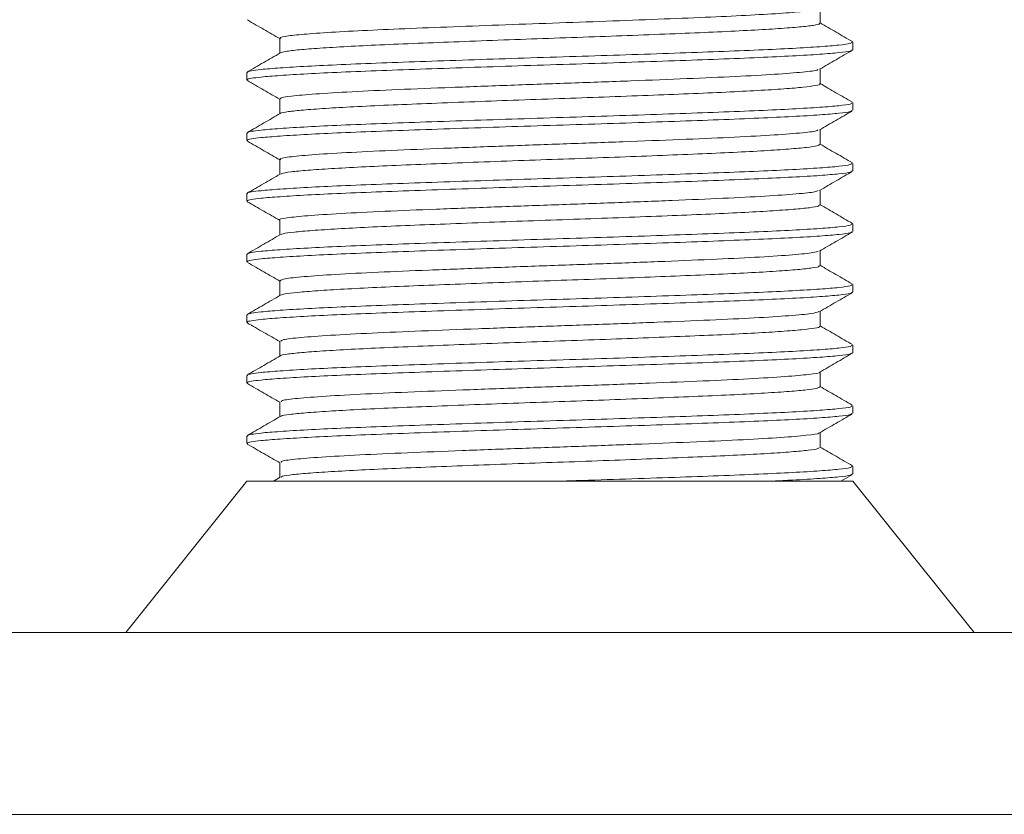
# Model space of a CAD drawing. Header units: millimetres. Extents: x 0 to 210, y 0 to 297.
# Tile 12 of 18: x 132 to 148, y 201 to 214. Entities that reach past the tile are written whole.
import ezdxf

# ---------------------------------------------------------------- set-up
doc = ezdxf.new("R2010")
doc.units = ezdxf.units.MM
doc.layers.add('FORMAT', color=7, linetype='Continuous')

msp = doc.modelspace()

# ---------------------------------------------------------------- linework, layer by layer
at = {"color": 7, "linetype": 'Continuous', "lineweight": 15}
for p, q in [((135.494, 206.17), (133.494, 203.67)), ((135.914, 206.17), (135.494, 206.17)), ((145.494, 206.17), (135.914, 206.17)), ((147.494, 203.67), (145.494, 206.17)), ((120.494, 203.67), (160.494, 203.67)), ((120.494, 200.67), (160.494, 200.67))]:
    msp.add_line(p, q, dxfattribs=at)
at = {"layer": 'FORMAT', "linetype": 'Continuous', "lineweight": 15}
for p, q in [((144.953, 213.726), (144.953, 213.971)), ((136.035, 213.476), (136.035, 213.231)), ((145.494, 213.288), (145.494, 213.413)), ((135.494, 212.913), (135.494, 212.788)), ((144.953, 212.726), (144.953, 212.971)), ((136.035, 212.476), (136.035, 212.231)), ((145.494, 212.288), (145.494, 212.413)), ((135.494, 211.913), (135.494, 211.788)), ((144.953, 211.726), (144.953, 211.971)), ((136.035, 211.476), (136.035, 211.231)), ((145.494, 211.288), (145.494, 211.413)), ((144.953, 210.726), (144.953, 210.971)), ((135.494, 210.913), (135.494, 210.788)), ((136.035, 210.476), (136.035, 210.231)), ((145.494, 210.288), (145.494, 210.413)), ((144.953, 209.726), (144.953, 209.971)), ((135.494, 209.913), (135.494, 209.788)), ((136.035, 209.476), (136.035, 209.231)), ((145.494, 209.288), (145.494, 209.413)), ((135.494, 208.913), (135.494, 208.788)), ((144.953, 208.726), (144.953, 208.971)), ((136.035, 208.476), (136.035, 208.231)), ((145.494, 208.288), (145.494, 208.413)), ((135.494, 207.913), (135.494, 207.788)), ((144.953, 207.726), (144.953, 207.971)), ((136.035, 207.476), (136.035, 207.231)), ((145.494, 207.288), (145.494, 207.413)), ((135.494, 206.913), (135.494, 206.788)), ((144.953, 206.726), (144.953, 206.971)), ((136.035, 206.476), (136.035, 206.231)), ((145.494, 206.288), (145.494, 206.413)), ((136.043, 206.235), (135.931, 206.17)), ((145.298, 206.17), (145.487, 206.28))]:
    msp.add_line(p, q, dxfattribs=at)
at = {"layer": 'FORMAT', "linetype": 'Continuous', "lineweight": 0}
for p, q in [((145.489, 213.42), (145.485, 213.422)), ((135.509, 211.913), (135.499, 211.92)), ((145.489, 210.42), (145.485, 210.422)), ((135.509, 209.913), (135.499, 209.92)), ((135.509, 208.913), (135.499, 208.92)), ((135.509, 207.913), (135.499, 207.92)), ((135.509, 206.913), (135.499, 206.92))]:
    msp.add_line(p, q, dxfattribs=at)
at = {"layer": 'FORMAT', "linetype": 'Continuous', "lineweight": 15}
for points, knots in [([(144.936, 213.965), (144.937, 213.964), (144.944, 213.952), (144.792, 213.931), (144.473, 213.899), (143.973, 213.867), (143.34, 213.835), (142.592, 213.804), (141.76, 213.771), (140.877, 213.739), (139.979, 213.708), (139.101, 213.675), (138.28, 213.643), (137.547, 213.612), (136.932, 213.58), (136.457, 213.547), (136.157, 213.517), (136.023, 213.492), (136.048, 213.479), (136.053, 213.476)], [0, 0, 0, 0, 0.0043758, 0.0692814, 0.1343604, 0.2001034, 0.2651878, 0.3300884, 0.395819, 0.4610679, 0.5258318, 0.5915257, 0.656916, 0.7215938, 0.7872268, 0.8527351, 0.9173775, 0.9829257, 1, 1, 1, 1]), ([(135.502, 213.779), (135.592, 213.727), (135.77, 213.624), (135.948, 213.521), (136.035, 213.471)], [0, 0, 0, 0, 0.507969, 1, 1, 1, 1]), ([(145.487, 213.422), (145.397, 213.474), (145.219, 213.577), (145.041, 213.68), (144.953, 213.731)], [0, 0, 0, 0, 0.5073871, 1, 1, 1, 1]), ([(136.042, 213.235), (135.952, 213.182), (135.771, 213.078), (135.59, 212.973), (135.5, 212.921)], [0, 0, 0, 0, 0.499965, 1, 1, 1, 1]), ([(144.946, 212.967), (145.036, 213.019), (145.217, 213.124), (145.398, 213.228), (145.488, 213.28)], [0, 0, 0, 0, 0.499964, 1, 1, 1, 1]), ([(144.919, 212.967), (144.919, 212.962), (144.92, 212.946), (144.687, 212.919), (144.236, 212.882), (143.579, 212.846), (142.77, 212.811), (141.846, 212.774), (140.853, 212.738), (139.841, 212.703), (138.864, 212.666), (137.967, 212.631), (137.2, 212.595), (136.596, 212.558), (136.205, 212.524), (136.024, 212.496), (136.053, 212.48), (136.06, 212.476)], [0, 0, 0, 0, 0.0271674, 0.099616, 0.1729993, 0.2463391, 0.3188041, 0.3923361, 0.4654244, 0.5380574, 0.6116525, 0.6844149, 0.757358, 0.83093, 0.9034543, 0.9766876, 1, 1, 1, 1]), ([(135.501, 212.78), (135.592, 212.727), (135.77, 212.624), (135.948, 212.521), (136.035, 212.471)], [0, 0, 0, 0, 0.507896, 1, 1, 1, 1]), ([(145.486, 212.423), (145.395, 212.475), (145.218, 212.578), (145.04, 212.68), (144.953, 212.731)], [0, 0, 0, 0, 0.508416, 1, 1, 1, 1]), ([(136.046, 212.237), (135.955, 212.185), (135.775, 212.08), (135.594, 211.976), (135.504, 211.923)], [0, 0, 0, 0, 0.499961, 1, 1, 1, 1]), ([(144.942, 211.965), (145.033, 212.017), (145.213, 212.121), (145.394, 212.226), (145.484, 212.278)], [0, 0, 0, 0, 0.4999599, 1, 1, 1, 1]), ([(144.914, 211.965), (144.91, 211.959), (144.898, 211.942), (144.638, 211.914), (144.157, 211.877), (143.477, 211.841), (142.65, 211.806), (141.714, 211.769), (140.715, 211.734), (139.705, 211.698), (138.736, 211.661), (137.855, 211.626), (137.108, 211.59), (136.529, 211.554), (136.169, 211.519), (136.012, 211.492), (136.047, 211.478), (136.052, 211.476)], [0, 0, 0, 0, 0.032818, 0.105576, 0.179386, 0.252896, 0.325768, 0.399672, 0.472876, 0.546013, 0.619926, 0.692837, 0.766294, 0.840129, 0.912897, 0.986593, 1, 1, 1, 1]), ([(135.503, 211.778), (135.594, 211.726), (135.771, 211.624), (135.948, 211.521), (136.035, 211.471)], [0, 0, 0, 0, 0.509462, 1, 1, 1, 1]), ([(145.486, 211.422), (145.396, 211.475), (145.218, 211.577), (145.04, 211.68), (144.953, 211.731)], [0, 0, 0, 0, 0.50831, 1, 1, 1, 1]), ([(144.946, 210.967), (145.036, 211.019), (145.217, 211.124), (145.398, 211.228), (145.488, 211.28)], [0, 0, 0, 0, 0.499967, 1, 1, 1, 1]), ([(136.042, 211.235), (135.952, 211.183), (135.771, 211.078), (135.59, 210.973), (135.5, 210.921)], [0, 0, 0, 0, 0.499961, 1, 1, 1, 1]), ([(144.92, 210.967), (144.909, 210.959), (144.882, 210.939), (144.585, 210.909), (144.075, 210.872), (143.373, 210.836), (142.528, 210.801), (141.581, 210.764), (140.577, 210.729), (139.57, 210.693), (138.61, 210.656), (137.744, 210.622), (137.019, 210.585), (136.464, 210.549), (136.138, 210.514), (136.001, 210.489), (136.039, 210.476), (136.04, 210.476)], [0, 0, 0, 0, 0.0467888, 0.1192841, 0.1928414, 0.2658458, 0.3385504, 0.4121472, 0.4848289, 0.5578591, 0.6314092, 0.703894, 0.7771917, 0.8506094, 0.9230488, 0.9965299, 1, 1, 1, 1]), ([(135.5, 210.78), (135.591, 210.728), (135.769, 210.625), (135.947, 210.522), (136.035, 210.471)], [0, 0, 0, 0, 0.506978, 1, 1, 1, 1]), ([(145.487, 210.422), (145.397, 210.474), (145.219, 210.577), (145.041, 210.68), (144.953, 210.731)], [0, 0, 0, 0, 0.50687, 1, 1, 1, 1]), ([(144.944, 209.965), (145.034, 210.018), (145.215, 210.122), (145.395, 210.227), (145.486, 210.279)], [0, 0, 0, 0, 0.499962, 1, 1, 1, 1]), ([(136.046, 210.237), (135.955, 210.185), (135.775, 210.08), (135.594, 209.975), (135.503, 209.923)], [0, 0, 0, 0, 0.499965, 1, 1, 1, 1]), ([(144.922, 209.966), (144.903, 209.957), (144.858, 209.936), (144.527, 209.904), (143.989, 209.867), (143.266, 209.832), (142.404, 209.796), (141.446, 209.759), (140.439, 209.724), (139.435, 209.688), (138.485, 209.651), (137.636, 209.617), (136.931, 209.58), (136.412, 209.544), (136.089, 209.51), (136.059, 209.487), (136.044, 209.476)], [0, 0, 0, 0, 0.0541973, 0.1269861, 0.2007585, 0.2737268, 0.3468177, 0.4205746, 0.4932907, 0.5666799, 0.6403352, 0.7129507, 0.7865545, 0.8600227, 0.9326895, 1, 1, 1, 1]), ([(135.504, 209.778), (135.594, 209.726), (135.771, 209.623), (135.949, 209.521), (136.035, 209.471)], [0, 0, 0, 0, 0.510164, 1, 1, 1, 1]), ([(145.486, 209.422), (145.396, 209.475), (145.218, 209.578), (145.04, 209.68), (144.953, 209.731)], [0, 0, 0, 0, 0.50855, 1, 1, 1, 1]), ([(136.043, 209.235), (135.953, 209.183), (135.772, 209.078), (135.591, 208.974), (135.501, 208.922)], [0, 0, 0, 0, 0.499959, 1, 1, 1, 1]), ([(144.945, 208.966), (145.035, 209.018), (145.216, 209.123), (145.396, 209.227), (145.487, 209.279)], [0, 0, 0, 0, 0.499969, 1, 1, 1, 1]), ([(144.934, 208.966), (144.903, 208.955), (144.838, 208.933), (144.466, 208.899), (143.9, 208.862), (143.156, 208.827), (142.279, 208.791), (141.311, 208.754), (140.301, 208.72), (139.302, 208.683), (138.363, 208.647), (137.531, 208.612), (136.848, 208.575), (136.358, 208.539), (136.072, 208.507), (136.06, 208.485), (136.055, 208.476)], [0, 0, 0, 0, 0.065123, 0.137999, 0.21168, 0.28438, 0.357579, 0.43119, 0.503734, 0.577179, 0.650633, 0.723174, 0.796779, 0.869993, 0.942681, 1, 1, 1, 1]), ([(135.5, 208.78), (135.59, 208.728), (135.769, 208.625), (135.947, 208.522), (136.035, 208.471)], [0, 0, 0, 0, 0.50641, 1, 1, 1, 1]), ([(145.488, 208.421), (145.398, 208.473), (145.219, 208.577), (145.041, 208.68), (144.953, 208.731)], [0, 0, 0, 0, 0.506344, 1, 1, 1, 1]), ([(136.045, 208.236), (135.954, 208.184), (135.774, 208.079), (135.593, 207.975), (135.502, 207.923)], [0, 0, 0, 0, 0.4999685, 1, 1, 1, 1]), ([(144.944, 207.966), (145.035, 208.018), (145.215, 208.123), (145.396, 208.227), (145.486, 208.279)], [0, 0, 0, 0, 0.499958, 1, 1, 1, 1]), ([(144.942, 207.966), (144.942, 207.965), (144.959, 207.953), (144.784, 207.93), (144.408, 207.894), (143.807, 207.857), (143.044, 207.822), (142.151, 207.786), (141.175, 207.749), (140.163, 207.715), (139.169, 207.678), (138.242, 207.642), (137.429, 207.607), (136.769, 207.57), (136.307, 207.535), (136.057, 207.504), (136.06, 207.484), (136.062, 207.476)], [0, 0, 0, 0, 0.001445, 0.074289, 0.14743, 0.221128, 0.293762, 0.367179, 0.440751, 0.513326, 0.586934, 0.660296, 0.732964, 0.806678, 0.879747, 0.952659, 1, 1, 1, 1]), ([(135.504, 207.778), (135.594, 207.726), (135.771, 207.623), (135.948, 207.521), (136.035, 207.471)], [0, 0, 0, 0, 0.510052, 1, 1, 1, 1]), ([(145.485, 207.423), (145.394, 207.476), (145.217, 207.578), (145.04, 207.681), (144.953, 207.731)], [0, 0, 0, 0, 0.509907, 1, 1, 1, 1]), ([(136.044, 207.236), (135.954, 207.184), (135.773, 207.079), (135.592, 206.974), (135.502, 206.922)], [0, 0, 0, 0, 0.499958, 1, 1, 1, 1]), ([(144.943, 206.965), (145.033, 207.017), (145.214, 207.122), (145.395, 207.226), (145.485, 207.279)], [0, 0, 0, 0, 0.4999675, 1, 1, 1, 1]), ([(144.929, 206.965), (144.931, 206.963), (144.941, 206.95), (144.746, 206.925), (144.337, 206.889), (143.712, 206.852), (142.929, 206.818), (142.022, 206.781), (141.038, 206.745), (140.026, 206.71), (139.038, 206.673), (138.124, 206.637), (137.329, 206.602), (136.693, 206.565), (136.261, 206.53), (136.042, 206.5), (136.058, 206.482), (136.064, 206.476)], [0, 0, 0, 0, 0.010129, 0.082927, 0.156359, 0.230093, 0.302776, 0.376431, 0.449985, 0.522706, 0.596498, 0.669788, 0.742699, 0.816542, 0.889505, 0.962737, 1, 1, 1, 1]), ([(135.5, 206.78), (135.59, 206.728), (135.769, 206.625), (135.947, 206.522), (136.035, 206.471)], [0, 0, 0, 0, 0.506403, 1, 1, 1, 1]), ([(145.488, 206.421), (145.398, 206.473), (145.219, 206.577), (145.041, 206.68), (144.953, 206.731)], [0, 0, 0, 0, 0.506454, 1, 1, 1, 1])]:
    msp.add_open_spline(points, degree=3, knots=knots, dxfattribs=at)
at = {"layer": 'FORMAT', "linetype": 'Continuous', "lineweight": 0}
for points, knots in [([(144.939, 213.726), (144.943, 213.723), (144.958, 213.711), (144.856, 213.69), (144.633, 213.664), (144.285, 213.637), (143.828, 213.609), (143.281, 213.583), (142.649, 213.556), (141.962, 213.529), (141.227, 213.501), (140.477, 213.476), (139.721, 213.449), (138.994, 213.421), (138.304, 213.394), (137.681, 213.368), (137.133, 213.341), (136.684, 213.314), (136.343, 213.287), (136.115, 213.261), (136.067, 213.243), (136.044, 213.235)], [0, 0, 0, 0, 0.017475, 0.072945, 0.126852, 0.182323, 0.236229, 0.291699, 0.345605, 0.401074, 0.45498, 0.51045, 0.564356, 0.619826, 0.673733, 0.729204, 0.78311, 0.83858, 0.892488, 0.947959, 1, 1, 1, 1]), ([(135.509, 212.913), (135.504, 212.916), (135.486, 212.925), (135.562, 212.942), (135.726, 212.964), (136.027, 212.988), (136.474, 213.016), (137.04, 213.043), (137.698, 213.069), (138.443, 213.096), (139.238, 213.123), (140.077, 213.151), (140.92, 213.177), (141.759, 213.204), (142.554, 213.231), (143.297, 213.258), (143.955, 213.284), (144.52, 213.311), (144.966, 213.338), (145.285, 213.365), (145.47, 213.39), (145.476, 213.406), (145.479, 213.413)], [0, 0, 0, 0, 0.014171, 0.055619, 0.097789, 0.15074, 0.205226, 0.258177, 0.312664, 0.365615, 0.420102, 0.473053, 0.527539, 0.58049, 0.634977, 0.687929, 0.742416, 0.795367, 0.849854, 0.902806, 0.957294, 1, 1, 1, 1]), ([(135.509, 212.788), (135.504, 212.791), (135.486, 212.8), (135.562, 212.817), (135.726, 212.839), (136.027, 212.863), (136.474, 212.891), (137.04, 212.918), (137.698, 212.944), (138.443, 212.971), (139.238, 212.998), (140.077, 213.026), (140.92, 213.052), (141.759, 213.079), (142.554, 213.106), (143.297, 213.133), (143.955, 213.159), (144.52, 213.186), (144.966, 213.213), (145.285, 213.24), (145.47, 213.265), (145.476, 213.281), (145.479, 213.288)], [0, 0, 0, 0, 0.014171, 0.055619, 0.097789, 0.15074, 0.205226, 0.258177, 0.312664, 0.365615, 0.420102, 0.473053, 0.527539, 0.58049, 0.634977, 0.687929, 0.742416, 0.795367, 0.849854, 0.902806, 0.957294, 1, 1, 1, 1]), ([(144.946, 212.726), (144.948, 212.725), (144.969, 212.715), (144.887, 212.696), (144.697, 212.67), (144.371, 212.643), (143.942, 212.615), (143.409, 212.588), (142.799, 212.562), (142.118, 212.535), (141.397, 212.508), (140.644, 212.481), (139.893, 212.455), (139.152, 212.427), (138.456, 212.4), (137.812, 212.374), (137.25, 212.347), (136.776, 212.32), (136.407, 212.293), (136.166, 212.267), (136.049, 212.248), (136.051, 212.238), (136.051, 212.237)], [0, 0, 0, 0, 0.006009, 0.060167, 0.115895, 0.170051, 0.225778, 0.279936, 0.335665, 0.389821, 0.445548, 0.499707, 0.555436, 0.609592, 0.665319, 0.719477, 0.775206, 0.829363, 0.88509, 0.939247, 0.994976, 1, 1, 1, 1]), ([(135.508, 211.923), (135.524, 211.929), (135.559, 211.943), (135.729, 211.964), (136.026, 211.988), (136.474, 212.016), (137.04, 212.043), (137.698, 212.069), (138.443, 212.096), (139.238, 212.123), (140.077, 212.151), (140.92, 212.177), (141.759, 212.204), (142.554, 212.231), (143.297, 212.258), (143.955, 212.284), (144.52, 212.311), (144.966, 212.338), (145.285, 212.365), (145.47, 212.39), (145.476, 212.406), (145.479, 212.413)], [0, 0, 0, 0, 0.0366247, 0.0796433, 0.1336588, 0.1892407, 0.2432568, 0.2988393, 0.3528554, 0.4084381, 0.4624541, 0.5180365, 0.5720526, 0.6276353, 0.6816521, 0.7372354, 0.7912515, 0.846834, 0.9008514, 0.9564355, 1, 1, 1, 1]), ([(135.509, 211.788), (135.504, 211.791), (135.486, 211.8), (135.562, 211.817), (135.726, 211.839), (136.027, 211.863), (136.474, 211.891), (137.04, 211.918), (137.698, 211.944), (138.443, 211.971), (139.238, 211.998), (140.077, 212.026), (140.92, 212.052), (141.759, 212.079), (142.554, 212.106), (143.297, 212.133), (143.955, 212.159), (144.52, 212.186), (144.966, 212.213), (145.285, 212.24), (145.47, 212.265), (145.476, 212.281), (145.479, 212.288)], [0, 0, 0, 0, 0.014171, 0.055619, 0.097789, 0.15074, 0.205226, 0.258177, 0.312664, 0.365615, 0.420102, 0.473053, 0.527539, 0.58049, 0.634977, 0.687929, 0.742416, 0.795367, 0.849854, 0.902806, 0.957294, 1, 1, 1, 1]), ([(144.946, 211.726), (144.939, 211.718), (144.924, 211.701), (144.747, 211.676), (144.456, 211.649), (144.045, 211.621), (143.539, 211.594), (142.94, 211.568), (142.278, 211.541), (141.559, 211.514), (140.817, 211.487), (140.058, 211.461), (139.318, 211.434), (138.606, 211.406), (137.953, 211.38), (137.367, 211.353), (136.875, 211.326), (136.479, 211.299), (136.209, 211.273), (136.066, 211.251), (136.06, 211.238), (136.058, 211.235)], [0, 0, 0, 0, 0.048438, 0.102367, 0.15786, 0.211786, 0.267277, 0.321205, 0.376698, 0.430625, 0.486116, 0.540043, 0.595535, 0.649461, 0.704952, 0.758879, 0.81437, 0.868297, 0.923789, 0.977716, 1, 1, 1, 1]), ([(135.509, 210.913), (135.504, 210.916), (135.486, 210.925), (135.562, 210.942), (135.726, 210.964), (136.027, 210.988), (136.474, 211.016), (137.04, 211.043), (137.698, 211.069), (138.443, 211.096), (139.238, 211.123), (140.077, 211.151), (140.92, 211.177), (141.759, 211.204), (142.554, 211.231), (143.297, 211.258), (143.955, 211.284), (144.52, 211.311), (144.966, 211.338), (145.285, 211.365), (145.47, 211.39), (145.476, 211.406), (145.479, 211.413)], [0, 0, 0, 0, 0.014171, 0.055619, 0.097789, 0.15074, 0.205226, 0.258177, 0.312664, 0.365615, 0.420102, 0.473053, 0.527539, 0.58049, 0.634977, 0.687929, 0.742416, 0.795367, 0.849854, 0.902806, 0.957294, 1, 1, 1, 1]), ([(135.509, 210.788), (135.504, 210.791), (135.486, 210.8), (135.562, 210.817), (135.726, 210.839), (136.027, 210.863), (136.474, 210.891), (137.04, 210.918), (137.698, 210.944), (138.443, 210.971), (139.238, 210.998), (140.077, 211.026), (140.92, 211.052), (141.759, 211.079), (142.554, 211.106), (143.297, 211.133), (143.955, 211.159), (144.52, 211.186), (144.966, 211.213), (145.285, 211.24), (145.47, 211.265), (145.476, 211.281), (145.479, 211.288)], [0, 0, 0, 0, 0.014171, 0.055619, 0.097789, 0.15074, 0.205226, 0.258177, 0.312664, 0.365615, 0.420102, 0.473053, 0.527539, 0.58049, 0.634977, 0.687929, 0.742416, 0.795367, 0.849854, 0.902806, 0.957294, 1, 1, 1, 1]), ([(144.939, 210.726), (144.939, 210.72), (144.94, 210.705), (144.797, 210.682), (144.531, 210.655), (144.148, 210.628), (143.659, 210.6), (143.084, 210.574), (142.43, 210.547), (141.727, 210.52), (140.982, 210.493), (140.231, 210.467), (139.48, 210.44), (138.764, 210.412), (138.092, 210.386), (137.493, 210.36), (136.975, 210.332), (136.56, 210.305), (136.259, 210.279), (136.088, 210.256), (136.068, 210.242), (136.061, 210.237)], [0, 0, 0, 0, 0.035605, 0.09131, 0.145446, 0.201151, 0.255286, 0.310992, 0.365127, 0.420832, 0.474969, 0.530675, 0.58481, 0.640515, 0.694653, 0.75036, 0.804495, 0.8602, 0.914337, 0.970045, 1, 1, 1, 1]), ([(135.509, 209.788), (135.504, 209.791), (135.486, 209.8), (135.562, 209.817), (135.726, 209.839), (136.027, 209.863), (136.474, 209.891), (137.04, 209.918), (137.698, 209.944), (138.443, 209.971), (139.238, 209.998), (140.077, 210.026), (140.92, 210.052), (141.759, 210.079), (142.554, 210.106), (143.297, 210.133), (143.955, 210.159), (144.52, 210.186), (144.966, 210.213), (145.285, 210.24), (145.47, 210.265), (145.476, 210.281), (145.479, 210.288)], [0, 0, 0, 0, 0.014171, 0.055619, 0.097789, 0.15074, 0.205226, 0.258177, 0.312664, 0.365615, 0.420102, 0.473053, 0.527539, 0.58049, 0.634977, 0.687929, 0.742416, 0.795367, 0.849854, 0.902806, 0.957294, 1, 1, 1, 1]), ([(135.508, 209.923), (135.524, 209.929), (135.559, 209.943), (135.729, 209.964), (136.026, 209.988), (136.474, 210.016), (137.04, 210.043), (137.698, 210.069), (138.443, 210.096), (139.238, 210.123), (140.077, 210.151), (140.92, 210.177), (141.759, 210.204), (142.554, 210.231), (143.297, 210.258), (143.955, 210.284), (144.52, 210.311), (144.966, 210.338), (145.285, 210.365), (145.47, 210.39), (145.476, 210.406), (145.479, 210.413)], [0, 0, 0, 0, 0.036744, 0.079757, 0.133766, 0.189341, 0.24335, 0.298926, 0.352935, 0.408511, 0.46252, 0.518096, 0.572105, 0.627681, 0.681691, 0.737268, 0.791277, 0.846853, 0.900864, 0.956441, 1, 1, 1, 1]), ([(144.937, 209.726), (144.94, 209.722), (144.953, 209.709), (144.839, 209.687), (144.604, 209.661), (144.242, 209.634), (143.779, 209.606), (143.218, 209.58), (142.584, 209.554), (141.886, 209.526), (141.154, 209.499), (140.397, 209.473), (139.649, 209.446), (138.919, 209.418), (138.24, 209.392), (137.619, 209.366), (137.085, 209.338), (136.643, 209.311), (136.317, 209.284), (136.107, 209.26), (136.069, 209.243), (136.052, 209.235)], [0, 0, 0, 0, 0.024076, 0.078038, 0.133565, 0.187526, 0.243051, 0.297013, 0.352541, 0.406501, 0.462026, 0.515989, 0.571516, 0.625476, 0.681002, 0.734963, 0.79049, 0.844451, 0.899976, 0.953936, 1, 1, 1, 1]), ([(135.503, 208.922), (135.52, 208.928), (135.555, 208.942), (135.729, 208.964), (136.026, 208.988), (136.474, 209.016), (137.04, 209.043), (137.698, 209.069), (138.443, 209.096), (139.238, 209.123), (140.077, 209.151), (140.92, 209.177), (141.759, 209.204), (142.554, 209.231), (143.297, 209.258), (143.955, 209.284), (144.52, 209.311), (144.966, 209.338), (145.285, 209.365), (145.47, 209.39), (145.476, 209.406), (145.479, 209.413)], [0, 0, 0, 0, 0.039864, 0.082738, 0.136572, 0.191967, 0.245801, 0.301197, 0.355031, 0.410427, 0.464261, 0.519657, 0.573492, 0.628887, 0.682722, 0.738119, 0.791953, 0.847349, 0.901185, 0.956582, 1, 1, 1, 1]), ([(135.509, 208.788), (135.504, 208.791), (135.486, 208.8), (135.562, 208.817), (135.726, 208.839), (136.027, 208.863), (136.474, 208.891), (137.04, 208.918), (137.698, 208.944), (138.443, 208.971), (139.238, 208.998), (140.077, 209.026), (140.92, 209.052), (141.759, 209.079), (142.554, 209.106), (143.297, 209.133), (143.955, 209.159), (144.52, 209.186), (144.966, 209.213), (145.285, 209.24), (145.47, 209.265), (145.476, 209.281), (145.479, 209.288)], [0, 0, 0, 0, 0.014171, 0.055619, 0.097789, 0.15074, 0.205226, 0.258177, 0.312664, 0.365615, 0.420102, 0.473053, 0.527539, 0.58049, 0.634977, 0.687929, 0.742416, 0.795367, 0.849854, 0.902806, 0.957294, 1, 1, 1, 1]), ([(144.943, 208.726), (144.946, 208.724), (144.965, 208.713), (144.875, 208.693), (144.668, 208.667), (144.334, 208.64), (143.89, 208.612), (143.353, 208.586), (142.73, 208.56), (142.049, 208.532), (141.318, 208.505), (140.57, 208.479), (139.813, 208.452), (139.082, 208.425), (138.385, 208.397), (137.754, 208.372), (137.195, 208.344), (136.735, 208.317), (136.375, 208.29), (136.149, 208.264), (136.042, 208.246), (136.046, 208.236), (136.046, 208.236)], [0, 0, 0, 0, 0.011147, 0.066777, 0.12084, 0.176472, 0.230534, 0.286163, 0.340226, 0.395856, 0.449918, 0.505548, 0.55961, 0.61524, 0.669303, 0.724933, 0.778995, 0.834625, 0.888689, 0.94432, 0.998382, 1, 1, 1, 1]), ([(135.506, 207.923), (135.523, 207.929), (135.557, 207.942), (135.729, 207.964), (136.026, 207.988), (136.474, 208.016), (137.04, 208.043), (137.698, 208.069), (138.443, 208.096), (139.238, 208.123), (140.077, 208.151), (140.92, 208.177), (141.759, 208.204), (142.554, 208.231), (143.297, 208.258), (143.955, 208.284), (144.52, 208.311), (144.966, 208.338), (145.285, 208.365), (145.47, 208.39), (145.476, 208.406), (145.479, 208.413)], [0, 0, 0, 0, 0.037774, 0.080741, 0.134692, 0.190208, 0.24416, 0.299676, 0.353627, 0.409144, 0.463095, 0.518611, 0.572563, 0.628079, 0.682032, 0.737549, 0.791501, 0.847017, 0.90097, 0.956487, 1, 1, 1, 1]), ([(135.509, 207.788), (135.504, 207.791), (135.486, 207.8), (135.562, 207.817), (135.726, 207.839), (136.027, 207.863), (136.474, 207.891), (137.04, 207.918), (137.698, 207.944), (138.443, 207.971), (139.238, 207.998), (140.077, 208.026), (140.92, 208.052), (141.759, 208.079), (142.554, 208.106), (143.297, 208.133), (143.955, 208.159), (144.52, 208.186), (144.966, 208.213), (145.285, 208.24), (145.47, 208.265), (145.476, 208.281), (145.479, 208.288)], [0, 0, 0, 0, 0.014171, 0.055619, 0.097789, 0.15074, 0.205226, 0.258177, 0.312664, 0.365615, 0.420102, 0.473053, 0.527539, 0.58049, 0.634977, 0.687929, 0.742416, 0.795367, 0.849854, 0.902806, 0.957294, 1, 1, 1, 1]), ([(144.952, 207.726), (144.941, 207.717), (144.917, 207.699), (144.724, 207.673), (144.417, 207.646), (144, 207.619), (143.479, 207.592), (142.878, 207.566), (142.204, 207.538), (141.488, 207.511), (140.736, 207.484), (139.985, 207.458), (139.241, 207.431), (138.539, 207.403), (137.887, 207.377), (137.314, 207.351), (136.828, 207.323), (136.447, 207.296), (136.188, 207.27), (136.058, 207.25), (136.056, 207.238), (136.056, 207.236)], [0, 0, 0, 0, 0.0536548, 0.1092448, 0.1632678, 0.2188573, 0.2728817, 0.3284728, 0.3824956, 0.438085, 0.4921099, 0.5477016, 0.6017244, 0.6573136, 0.7113386, 0.7669305, 0.8209533, 0.8765426, 0.9305672, 0.9861586, 1, 1, 1, 1]), ([(135.505, 206.922), (135.521, 206.929), (135.556, 206.942), (135.729, 206.964), (136.026, 206.988), (136.474, 207.016), (137.04, 207.043), (137.698, 207.069), (138.443, 207.096), (139.238, 207.123), (140.077, 207.151), (140.92, 207.177), (141.759, 207.204), (142.554, 207.231), (143.297, 207.258), (143.955, 207.284), (144.52, 207.311), (144.966, 207.338), (145.285, 207.365), (145.47, 207.39), (145.476, 207.406), (145.479, 207.413)], [0, 0, 0, 0, 0.038735, 0.08166, 0.135557, 0.191017, 0.244915, 0.300375, 0.354273, 0.409734, 0.463632, 0.519092, 0.57299, 0.628451, 0.682349, 0.737811, 0.791709, 0.84717, 0.901069, 0.956531, 1, 1, 1, 1]), ([(135.509, 206.788), (135.504, 206.791), (135.486, 206.8), (135.562, 206.817), (135.726, 206.839), (136.027, 206.863), (136.474, 206.891), (137.04, 206.918), (137.698, 206.944), (138.443, 206.971), (139.238, 206.998), (140.077, 207.026), (140.92, 207.052), (141.759, 207.079), (142.554, 207.106), (143.297, 207.133), (143.955, 207.159), (144.52, 207.186), (144.966, 207.213), (145.285, 207.24), (145.47, 207.265), (145.476, 207.281), (145.479, 207.288)], [0, 0, 0, 0, 0.014171, 0.055619, 0.097789, 0.15074, 0.205226, 0.258177, 0.312664, 0.365615, 0.420102, 0.473053, 0.527539, 0.58049, 0.634977, 0.687929, 0.742416, 0.795367, 0.849854, 0.902806, 0.957294, 1, 1, 1, 1]), ([(144.941, 206.726), (144.938, 206.719), (144.933, 206.703), (144.775, 206.679), (144.498, 206.652), (144.101, 206.625), (143.606, 206.598), (143.018, 206.572), (142.363, 206.545), (141.649, 206.517), (140.909, 206.49), (140.15, 206.464), (139.408, 206.437), (138.69, 206.409), (138.03, 206.383), (137.434, 206.357), (136.93, 206.329), (136.522, 206.302), (136.236, 206.276), (136.077, 206.254), (136.064, 206.24), (136.059, 206.235)], [0, 0, 0, 0, 0.042059, 0.096011, 0.151528, 0.205478, 0.260992, 0.314944, 0.37046, 0.42441, 0.479925, 0.533876, 0.589391, 0.643341, 0.698856, 0.752806, 0.80832, 0.86227, 0.917784, 0.971734, 1, 1, 1, 1]), ([(140.718, 206.17), (140.788, 206.173), (141.134, 206.183), (141.758, 206.204), (142.554, 206.231), (143.297, 206.258), (143.955, 206.284), (144.52, 206.311), (144.966, 206.338), (145.285, 206.365), (145.47, 206.39), (145.476, 206.406), (145.479, 206.413)], [0, 0, 0, 0, 0.027237, 0.136259, 0.248444, 0.357468, 0.469653, 0.578676, 0.69086, 0.799885, 0.912072, 1, 1, 1, 1]), ([(144.176, 206.17), (144.286, 206.176), (144.591, 206.19), (144.963, 206.213), (145.286, 206.24), (145.47, 206.265), (145.476, 206.281), (145.479, 206.288)], [0, 0, 0, 0, 0.130522, 0.362034, 0.587027, 0.818545, 1, 1, 1, 1])]:
    msp.add_open_spline(points, degree=3, knots=knots, dxfattribs=at)

doc.saveas('drawing.dxf')
